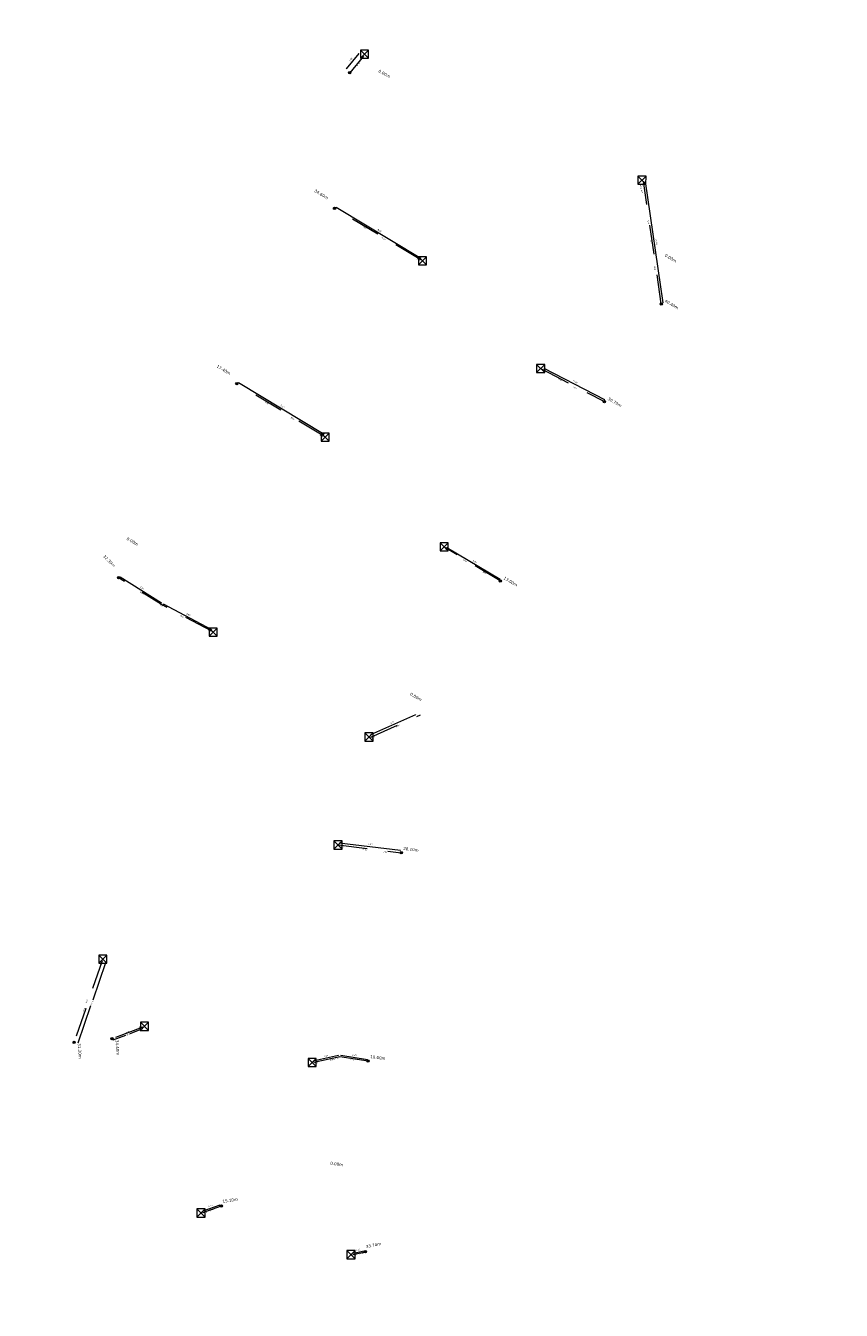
# Model space of a CAD drawing. Header units: inches. Extents: x 0 to 191500, y 0 to 342750.
# Tile 98 of 256: x 186874 to 186944, y 330849 to 330959. Entities that reach past the tile are written whole.
import ezdxf

# ---------------------------------------------------------------- set-up
doc = ezdxf.new("R2010")
doc.units = ezdxf.units.IN
doc.header["$MEASUREMENT"] = 0
doc.linetypes.add('RI-HWA_KOLKAANSLUITING', pattern=[4.3, 2.5, -1.8])
doc.layers.get('0').update_dxf_attribs({"lineweight": 20})
for name, color, linetype, lineweight in [('ECW', 150, 'Continuous', 20), ('N-WE-RI-HWA-MAATVOERING-T25', 151, 'Continuous', 20), ('N-WE-RI-HWA_KOLK-S', 150, 'Continuous', 20), ('N-WE-RI-HWA_KOLKAANSLUITING_PVC_160-G', 150, 'RI-HWA_KOLKAANSLUITING', 20), ('N-WE-RI-INLAAT', 7, 'Continuous', 20), ('Tekst algemeen', 7, 'Continuous', 20)]:
    doc.layers.add(name, color=color, linetype=linetype, lineweight=lineweight)
doc.styles.add('CT_m_1_100_2.5mm', font='verdana.ttf', dxfattribs={"height": 0.25})
doc.styles.add('CT_m_1_50_2.5mm', font='verdana.ttf', dxfattribs={"height": 0.125})
picture_1 = doc.add_image_def('image1.ecw', size_in_pixel=(220000, 285000))

# ---------------------------------------------------------------- blocks, each defined once
blk = doc.blocks.new('A$C2C270354')
h = blk.add_hatch(color=256)
h.dxf.hatch_style = 1
edge = h.paths.add_edge_path()
edge.add_arc((0, 0), 0.1, 0, 360)
blk.add_circle((0, 0), 0.1)

msp = doc.modelspace()

# ---------------------------------------------------------------- linework, layer by layer
at = {"layer": 'N-WE-RI-HWA-MAATVOERING-T25'}
for p, q in [((186902.56804, 330956.19765), (186901.50033, 330954.88503)), ((186928.5995, 330934.86713), (186927.09227, 330945.22785)), ((186900.62777, 330943.02931), (186907.89092, 330938.6915)), ((186918.40683, 330929.27836), (186923.59611, 330926.57934)), ((186892.28836, 330928.03525), (186899.60445, 330923.63445)), ((186910.10494, 330913.93127), (186914.66449, 330911.20275)), ((186882.15047, 330911.40386), (186885.70674, 330909.19581)), ((186885.82508, 330909.11755), (186889.97856, 330906.90525)), ((186903.59858, 330897.91303), (186907.45966, 330899.65052)), ((186900.89689, 330888.67143), (186906.15164, 330888.02405)), ((186880.90294, 330878.38357), (186879.80567, 330875.19247)), ((186878.55663, 330871.55997), (186879.6539, 330874.75107)), ((186881.56896, 330871.79395), (186882.65352, 330872.20075)), ((186884.07891, 330872.73539), (186882.99435, 330872.32859)), ((186898.78322, 330870.02564), (186900.84138, 330870.48543)), ((186901.03438, 330870.48233), (186903.31126, 330870.12018)), ((186889.25081, 330857.17759), (186890.71104, 330857.68857)), ((186902.10987, 330853.55377), (186903.04613, 330853.75518))]:
    msp.add_line(p, q, dxfattribs=at)
at = {"layer": 'N-WE-RI-HWA-MAATVOERING-T25', "flags": 128}
msp.add_lwpolyline([(186902.9695, 330955.96777), (186901.80714, 330954.53879)], dxfattribs=at)
at = {"layer": 'N-WE-RI-HWA-MAATVOERING-T25'}
for points in [[(186902.55834, 330956.20554), (186902.57774, 330956.18976), (186902.61536, 330956.25583)], [(186901.49063, 330954.89292), (186901.51002, 330954.87715), (186901.453, 330954.82685)], [(186927.10464, 330945.22965), (186927.0799, 330945.22605), (186927.08148, 330945.30207)], [(186900.63418, 330943.04004), (186900.62136, 330943.01858), (186900.56338, 330943.06776)], [(186907.89732, 330938.70223), (186907.88451, 330938.68077), (186907.95531, 330938.65304)], [(186928.61187, 330934.86893), (186928.58713, 330934.86533), (186928.61029, 330934.79291)], [(186918.4126, 330929.28945), (186918.40106, 330929.26727), (186918.34029, 330929.31297)], [(186892.2948, 330928.04597), (186892.28192, 330928.02454), (186892.22409, 330928.07391)], [(186923.60187, 330926.59043), (186923.59034, 330926.56825), (186923.66264, 330926.54473)], [(186899.61089, 330923.64517), (186899.59801, 330923.62374), (186899.66872, 330923.5958)], [(186910.11136, 330913.942), (186910.09852, 330913.92055), (186910.04059, 330913.96979)], [(186882.15706, 330911.41448), (186882.14388, 330911.39324), (186882.08675, 330911.44342)], [(186914.6709, 330911.21347), (186914.65807, 330911.19202), (186914.72884, 330911.16423)], [(186885.71333, 330909.20643), (186885.70014, 330909.18519), (186885.77045, 330909.15625)], [(186885.83096, 330909.12858), (186885.81921, 330909.10651), (186885.75889, 330909.1528)], [(186889.98444, 330906.91628), (186889.97268, 330906.89421), (186890.04476, 330906.86999)], [(186907.45453, 330899.66192), (186907.46479, 330899.63912), (186907.52805, 330899.6813)], [(186903.59345, 330897.92443), (186903.60371, 330897.90163), (186903.53019, 330897.88225)], [(186900.89842, 330888.68384), (186900.89536, 330888.65903), (186900.82245, 330888.6806)], [(186906.15317, 330888.03645), (186906.15011, 330888.01164), (186906.22607, 330888.01487)], [(186880.89112, 330878.38763), (186880.91476, 330878.3795), (186880.92733, 330878.45449)], [(186881.56457, 330871.80565), (186881.57335, 330871.78224), (186881.49873, 330871.76761)], [(186884.07452, 330872.7471), (186884.0833, 330872.72369), (186884.14914, 330872.76173)], [(186878.5448, 330871.56404), (186878.56845, 330871.55591), (186878.53224, 330871.48905)], [(186898.7805, 330870.03784), (186898.78595, 330870.01344), (186898.71003, 330870.00928)], [(186900.83865, 330870.49763), (186900.8441, 330870.47323), (186900.91457, 330870.50178)], [(186901.03634, 330870.49467), (186901.03241, 330870.46999), (186900.96031, 330870.49411)], [(186903.31322, 330870.13252), (186903.3093, 330870.10783), (186903.38533, 330870.10839)], [(186890.70691, 330857.70037), (186890.71517, 330857.67677), (186890.78183, 330857.71334)], [(186889.24668, 330857.18939), (186889.25494, 330857.16579), (186889.18002, 330857.15282)], [(186902.10724, 330853.56599), (186902.1125, 330853.54155), (186902.03654, 330853.538)], [(186903.0435, 330853.7674), (186903.04875, 330853.74295), (186903.11945, 330853.77095)]]:
    msp.add_solid(points, dxfattribs=at)
at = {"layer": 'N-WE-RI-HWA_KOLK-S'}
for p, q in [((186902.71112, 330956.47448), (186902.70962, 330955.77803)), ((186902.70962, 330955.77803), (186903.40757, 330956.47298)), ((186902.71112, 330956.47448), (186903.40608, 330955.77653)), ((186903.40757, 330956.47298), (186902.71112, 330956.47448)), ((186903.40608, 330955.77653), (186903.40757, 330956.47298)), ((186902.70962, 330955.77803), (186903.40608, 330955.77653)), ((186926.44752, 330945.70197), (186926.44603, 330945.00552)), ((186926.44603, 330945.00552), (186927.14397, 330945.70048)), ((186926.44752, 330945.70197), (186927.14248, 330945.00403)), ((186927.14397, 330945.70048), (186926.44752, 330945.70197)), ((186927.14248, 330945.00403), (186927.14397, 330945.70048)), ((186926.44603, 330945.00552), (186927.14248, 330945.00403)), ((186907.67752, 330938.79697), (186907.67603, 330938.10052)), ((186907.67603, 330938.10052), (186908.37397, 330938.79548)), ((186907.67752, 330938.79697), (186908.37248, 330938.09903)), ((186908.37397, 330938.79548), (186907.67752, 330938.79697)), ((186908.37248, 330938.09903), (186908.37397, 330938.79548)), ((186907.67603, 330938.10052), (186908.37248, 330938.09903)), ((186917.78952, 330929.59597), (186917.78803, 330928.89952)), ((186917.78803, 330928.89952), (186918.48597, 330929.59448)), ((186917.78803, 330928.89952), (186918.48448, 330928.89803)), ((186917.78952, 330929.59597), (186918.48448, 330928.89803)), ((186918.48597, 330929.59448), (186917.78952, 330929.59597)), ((186918.48448, 330928.89803), (186918.48597, 330929.59448)), ((186899.35409, 330923.70838), (186899.35259, 330923.01192)), ((186899.35259, 330923.01192), (186900.05054, 330923.70688)), ((186899.35409, 330923.70838), (186900.04905, 330923.01043)), ((186900.05054, 330923.70688), (186899.35409, 330923.70838)), ((186900.04905, 330923.01043), (186900.05054, 330923.70688)), ((186899.35259, 330923.01192), (186900.04905, 330923.01043)), ((186909.52652, 330914.33497), (186909.52503, 330913.63852)), ((186909.52503, 330913.63852), (186910.22297, 330914.33348)), ((186909.52503, 330913.63852), (186910.22148, 330913.63703)), ((186909.52652, 330914.33497), (186910.22148, 330913.63703)), ((186910.22297, 330914.33348), (186909.52652, 330914.33497)), ((186910.22148, 330913.63703), (186910.22297, 330914.33348)), ((186889.76652, 330907.03097), (186889.76503, 330906.33452)), ((186889.76503, 330906.33452), (186890.46297, 330907.02948)), ((186889.76652, 330907.03097), (186890.46148, 330906.33303)), ((186890.46297, 330907.02948), (186889.76652, 330907.03097)), ((186890.46148, 330906.33303), (186890.46297, 330907.02948)), ((186889.76503, 330906.33452), (186890.46148, 330906.33303)), ((186903.09952, 330898.05997, 56.578), (186903.09803, 330897.36352, 56.578)), ((186903.09803, 330897.36352, 56.578), (186903.79597, 330898.05848, 56.578)), ((186903.09952, 330898.05997, 56.578), (186903.79448, 330897.36203, 56.578)), ((186903.79597, 330898.05848, 56.578), (186903.09952, 330898.05997, 56.578)), ((186903.79448, 330897.36203, 56.578), (186903.79597, 330898.05848, 56.578)), ((186903.09803, 330897.36352, 56.578), (186903.79448, 330897.36203, 56.578)), ((186900.44952, 330888.82297), (186900.44803, 330888.12652)), ((186900.44803, 330888.12652), (186901.14597, 330888.82148)), ((186900.44952, 330888.82297), (186901.14448, 330888.12503)), ((186901.14597, 330888.82148), (186900.44952, 330888.82297)), ((186901.14448, 330888.12503), (186901.14597, 330888.82148)), ((186900.44803, 330888.12652), (186901.14448, 330888.12503)), ((186880.32186, 330879.04824), (186880.32036, 330878.35179)), ((186880.32036, 330878.35179), (186881.01831, 330879.04675)), ((186880.32036, 330878.35179), (186881.01681, 330878.3503)), ((186880.32186, 330879.04824), (186881.01681, 330878.3503)), ((186881.01831, 330879.04675), (186880.32186, 330879.04824)), ((186881.01681, 330878.3503), (186881.01831, 330879.04675)), ((186883.88429, 330873.30463), (186883.88279, 330872.60818)), ((186883.88279, 330872.60818), (186884.58074, 330873.30314)), ((186883.88429, 330873.30463), (186884.57924, 330872.60668)), ((186884.58074, 330873.30314), (186883.88429, 330873.30463)), ((186884.57924, 330872.60668), (186884.58074, 330873.30314)), ((186883.88279, 330872.60818), (186884.57924, 330872.60668)), ((186898.24252, 330870.20797), (186898.24103, 330869.51152)), ((186898.24103, 330869.51152), (186898.93897, 330870.20648)), ((186898.24103, 330869.51152), (186898.93748, 330869.51003)), ((186898.24252, 330870.20797), (186898.93748, 330869.51003)), ((186898.93897, 330870.20648), (186898.24252, 330870.20797)), ((186898.93748, 330869.51003), (186898.93897, 330870.20648)), ((186888.73027, 330857.3356), (186888.72878, 330856.63914)), ((186888.72878, 330856.63914), (186889.42673, 330857.3341)), ((186888.72878, 330856.63914), (186889.42523, 330856.63765)), ((186888.73027, 330857.3356), (186889.42523, 330856.63765)), ((186889.42673, 330857.3341), (186888.73027, 330857.3356)), ((186889.42523, 330856.63765), (186889.42673, 330857.3341)), ((186901.56146, 330853.76781), (186901.55997, 330853.07136)), ((186901.55997, 330853.07136), (186902.25791, 330853.76632)), ((186901.55997, 330853.07136), (186902.25642, 330853.06986)), ((186901.56146, 330853.76781), (186902.25642, 330853.06986)), ((186902.25791, 330853.76632), (186901.56146, 330853.76781)), ((186902.25642, 330853.06986), (186902.25791, 330853.76632))]:
    msp.add_line(p, q, dxfattribs=at)
at = {"layer": 'N-WE-RI-HWA_KOLKAANSLUITING_PVC_160-G', "flags": 128}
for points in [[(186928.45452, 330934.77025), (186926.9257, 330945.2794)], [(186907.886, 330938.537), (186900.49407, 330942.95172)], [(186918.2677, 330929.1734), (186923.59006, 330926.40517)], [(186899.57732, 330923.44385), (186892.13856, 330927.93172)], [(186914.66836, 330911.06317), (186909.98, 330913.892)], [(186889.98787, 330906.76318), (186885.702, 330909.046), (186882.0183, 330911.33317)], [(186903.614, 330897.696), (186907.854, 330899.604)], [(186900.797, 330888.474), (186906.20062, 330887.80827)], [(186898.73654, 330869.8914), (186900.942, 330870.379)]]:
    msp.add_lwpolyline(points, dxfattribs=at)
at = {"layer": 'N-WE-RI-HWA_KOLKAANSLUITING_PVC_160-G'}
for points in [[(186880.61705, 330878.56118), (186878.22196, 330871.59574)], [(186884.1019, 330872.88768), (186881.45149, 330871.89356)], [(186900.942, 330870.379), (186903.36702, 330869.99328)], [(186889.223, 330857.03), (186890.82481, 330857.59052)], [(186902.05609, 330853.44844), (186903.13989, 330853.67593)]]:
    msp.add_lwpolyline(points, dxfattribs=at)

# ---------------------------------------------------------------- block references
at = {"layer": 'N-WE-RI-INLAAT', "rotation": 0.06357443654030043}
for p in [(186901.80095, 330954.54137), (186900.49407, 330942.95172), (186928.45452, 330934.77025), (186892.13856, 330927.93172), (186923.59006, 330926.40517), (186882.0183, 330911.33317), (186914.66836, 330911.06317), (186906.20062, 330887.80827), (186878.22196, 330871.59574), (186881.45149, 330871.89356), (186903.36702, 330869.99328), (186890.82481, 330857.59052), (186903.13989, 330853.67593)]:
    msp.add_blockref('A$C2C270354', p, dxfattribs=at)

# ---------------------------------------------------------------- texts
at = {"layer": 'N-WE-RI-HWA-MAATVOERING-T25', "char_height": 0.125, "attachment_point": 5, "style": 'CT_m_1_50_2.5mm'}
for s, insert, rotation in [('\\A1;1.84', (186901.88208, 330955.66506), 50.8742891), ('\\A1;8.61', (186904.35987, 330941.02873), 329.1528647), ('\\A1;10.62', (186928.03916, 330940.0756), 278.2770325), ('\\A1;6.00', (186921.09153, 330928.10201), 332.5203932), ('\\A1;8.69', (186896.04747, 330926.00286), 328.9721089), ('\\A1;5.46', (186912.48481, 330912.73428), 329.1028117), ('\\A1;4.34', (186884.03163, 330910.46576), 328.164272), ('\\A1;4.86', (186887.99399, 330908.18444), 331.9585455), ('\\A1;4.38', (186905.44866, 330898.96057), 24.2277453), ('\\A1;5.44', (186903.54767, 330888.53771), 352.9765124), ('\\A1;7.37', (186879.72978, 330874.97177), 250), ('\\A1;2.83', (186882.82394, 330872.26467), 200), ('\\A1;2.46', (186902.2035, 330870.49414), 350.9623989), ('\\A1;2.26', (186899.76972, 330870.44614), 12.5930797), ('\\A1;1.70', (186889.87049, 330857.60122), 19.2865484), ('\\A1;1.11', (186902.53843, 330853.8384), 12.1400242)]:
    msp.add_mtext(s, dxfattribs=dict(at, insert=insert, rotation=rotation))
at = {"layer": 'N-WE-RI-HWA-MAATVOERING-T25', "char_height": 0.25, "attachment_point": 1, "style": 'CT_m_1_100_2.5mm'}
for s, insert, rotation in [('0.00m', (186904.34347, 330954.83414), 330.8161722), ('34.60m', (186898.865, 330944.59028), 329.0749637), ('0.00m', (186928.84436, 330939.06337), 329.6151337), ('40.40m', (186928.83372, 330935.16021), 329.6151337), ('17.40m', (186890.50949, 330929.57028), 329.0749637), ('30.70m', (186923.96925, 330926.79513), 329.6151337), ('0.00m', (186882.7982, 330914.82683), 329.0749637), ('32.30m', (186880.84749, 330913.32514), 314.6870011), ('13.00m', (186915.04756, 330911.45313), 329.6151337), ('0.00m', (186907.05221, 330901.53244), 329.6151337), ('28.10m', (186906.40018, 330888.31427), 352.2889253), ('34.40m', (186882.01143, 330871.8078), 273.7371403), ('31.20m', (186878.7819, 330871.50997), 273.7371403), ('10.00m', (186903.56658, 330870.49928), 352.2889253), ('0.00m', (186900.15229, 330861.37927), 352.2889253), ('15.10m', (186890.89846, 330858.10598), 8.1813104), ('33.70m', (186903.15602, 330854.21962), 12.1136387)]:
    msp.add_mtext_dynamic_manual_height_columns(s, width=2.0344691, gutter_width=0.25, heights=[0], dxfattribs=dict(at, insert=insert, rotation=rotation))
at = {"layer": 'Tekst algemeen', "attachment_point": 1, "style": 'CT_m_1_50_2.5mm'}
for s, width, insert, char_height, rotation in [('%%C160', 0.7120247, (186902.37852, 330955.18425), 0.1, 48.1100223), ('Mof\\PBocht 45%%D', 0.9337666, (186926.91957, 330945.11704), 0.125, 279.747235), ('Mof', 0.9809512, (186902.99864, 330941.41695), 0.125, 329.6881551), ('Mof', 0.9337666, (186927.36959, 330941.92909), 0.125, 279.747235), ('%%C160', 0.7120247, (186904.5465, 330940.48815), 0.1, 327.7181429), ('%%C160', 0.7120247, (186927.62537, 330940.22244), 0.1, 280.7964825), ('Mof', 0.9809512, (186907.57879, 330938.68459), 0.125, 329.6881551), ('Mof', 0.9337666, (186927.93858, 330937.97773), 0.125, 279.747235), ('Mof', 0.9337666, (186918.27482, 330929.14743), 0.125, 332.377084), ('%%C160', 0.7120247, (186919.70221, 330928.404), 0.1, 331.7795641), ('Mof', 0.9337666, (186920.96275, 330927.71557), 0.125, 332.377084), ('%%C160', 0.7120247, (186894.5767, 330926.43291), 0.1, 327.7181429), ('Mof', 0.9809512, (186896.79152, 330925.0907), 0.125, 329.6881551), ('Mof', 0.9809512, (186899.27527, 330923.59026), 0.125, 329.6881551), ('Mof', 0.9337666, (186909.99192, 330913.86872), 0.125, 328.9361449), ('%%C160', 0.7120247, (186911.52197, 330912.94265), 0.1, 326.5114131), ('Mof', 0.9337666, (186913.21374, 330911.90274), 0.125, 332.377084), ('%%C160', 0.7120247, (186883.89091, 330910.16264), 0.1, 327.7181429), ('Mof', 0.9809512, (186885.58218, 330909.11037), 0.125, 327.6202606), ('Mof', 0.9809512, (186887.34749, 330908.14658), 0.125, 331.2417721), ('Mof', 0.9809512, (186889.70052, 330906.90642), 0.125, 331.2417721), ('%%C160', 0.7120247, (186905.72631, 330898.62594), 0.1, 25.2447052), ('Mof', 0.9337666, (186903.65247, 330897.68688), 0.125, 23.856406), ('Mof', 0.9337666, (186901.00663, 330888.39074), 0.125, 353.5853115), ('%%C160', 0.7120247, (186902.90268, 330888.15627), 0.1, 352.5840929), ('Mof', 0.9337666, (186904.70658, 330887.9487), 0.125, 353.5853115), ('Mof', 0.9809512, (186880.58107, 330878.54517), 0.125, 251.5468293), ('Mof', 0.9809512, (186879.42001, 330875.22244), 0.125, 251.5468293), ('%%C160', 0.7120247, (186879.19068, 330874.5083), 0.1, 249.8633076), ('Mof', 0.9809512, (186884.05295, 330872.88607), 0.125, 200.7200426), ('%%C160', 0.7120247, (186882.92822, 330872.46974), 0.1, 200.8479657), ('Mof', 0.9337666, (186898.77279, 330869.87562), 0.125, 13.6604555), ('Bocht 45%%D', 0.9809512, (186900.10543, 330870.1378), 0.125, 14.0470956), ('%%C160', 0.7120247, (186901.8813, 330870.19896), 0.1, 350.2542552), ('Mof', 0.9809512, (186889.26837, 330857.03178), 0.125, 20.7198084), ('%%C160', 0.7120247, (186889.82225, 330857.22326), 0.1, 19.419179), ('Mof', 0.9337666, (186902.08391, 330853.43667), 0.125, 13.6604555), ('%%C160', 0.7120247, (186902.61697, 330853.53825), 0.1, 13.3973057)]:
    msp.add_mtext_dynamic_manual_height_columns(s, width=width, gutter_width=0.25, heights=[0], dxfattribs=dict(at, insert=insert, char_height=char_height, rotation=rotation))

# ---------------------------------------------------------------- pictures from other files: only their frames are drawn
at = {"layer": 'ECW'}
image = msp.add_image(picture_1, insert=(180500, 328500), size_in_units=(11000, 14250), dxfattribs=at)
image.dxf.flags = 7

doc.saveas('drawing.dxf')
